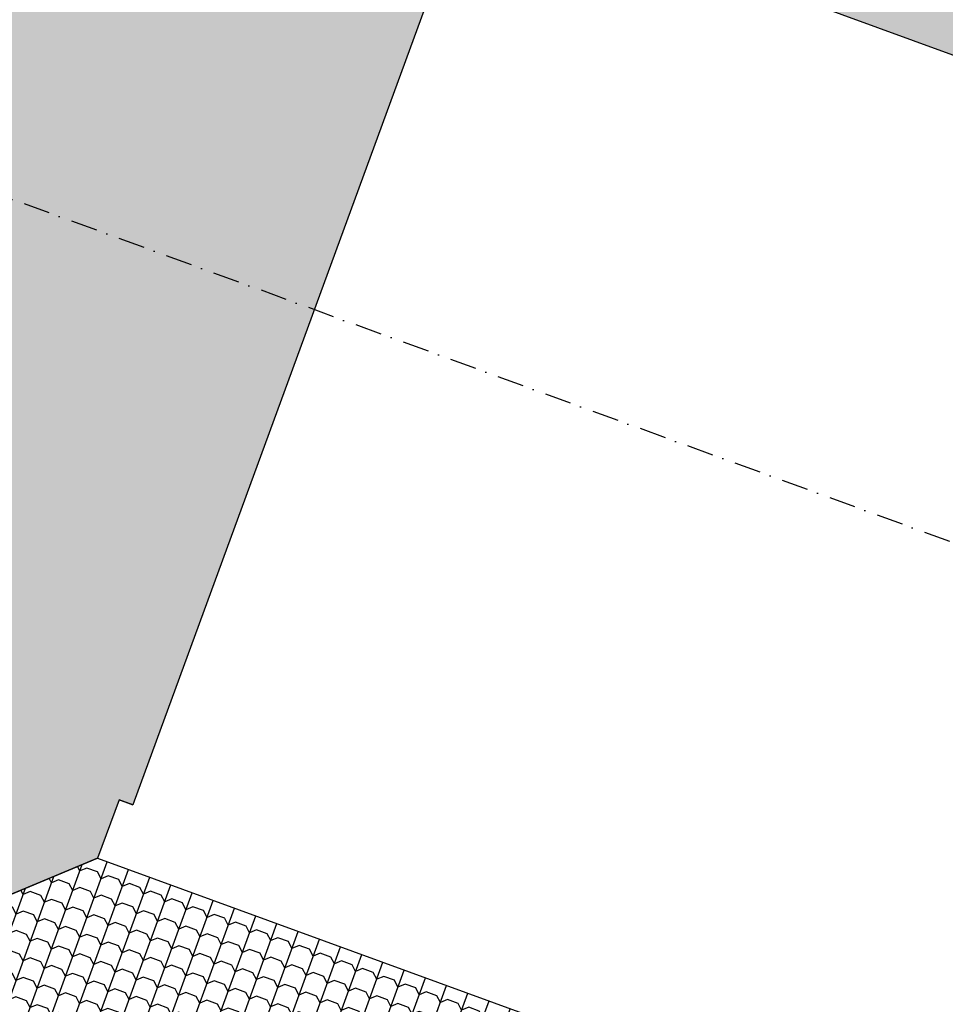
# Model space of a CAD drawing. Header units: millimetres. Extents: x 112481703 to 112588218, y 1264621066 to 1264714063.
# Tile 75 of 81: x 112556862 to 112569163, y 1264656855 to 1264669942. Entities that reach past the tile are written whole.
import ezdxf

# ---------------------------------------------------------------- set-up
doc = ezdxf.new("R2010")
doc.units = ezdxf.units.MM
doc.header["$LTSCALE"] = 0.5
doc.header["$MEASUREMENT"] = 0
doc.linetypes.add('PLINE', pattern=[0])
doc.linetypes.add('Prikk & stiplet', pattern=[1340.555525, 705.555534, -352.777767, 0, -282.222223])
for name, color, linetype in [('26-- Yttertak', 7, 'Continuous'), ('26-- Yttertak (Skravur)', 7, 'Continuous'), ('26-- Yttertak (Skravur)(Nye konstruksjoner)', 7, 'Continuous'), ('26-- Yttertak(Nye konstruksjoner)', 7, 'Continuous'), ('852- Snittmarkør', 7, 'Continuous')]:
    doc.layers.add(name, color=color, linetype=linetype)

msp = doc.modelspace()

# ---------------------------------------------------------------- hatches: boundary and pattern name
at = {"layer": '26-- Yttertak (Skravur)', "linetype": 'Continuous'}
h = msp.add_hatch(dxfattribs=at)
h.set_pattern_fill('tak', color=256, style=0, pattern_type=2)
h.set_pattern_definition([(69.956, (112569264.46, 1264670021), (-281.829, 102.8225), []), (297.3107, (112569288.14, 1264670085.9), (376.529, 156.744), [101.963, -305.889]), (297.3107, (112569569.96, 1264669983.06), (376.529, 156.744), [101.963, -305.889]), (339.956, (112569334.92, 1264669995.3), (94.7, 259.5664), [150, -150]), (22.6013, (112569475.83, 1264669943.88), (-187.129, 362.389), [101.963, -305.889]), (22.6013, (112569757.66, 1264669841.05), (-187.129, 362.389), [101.963, -305.889])])
h.paths.add_polyline_path([(112578985, 1264665926), (112575930, 1264672289), (112568617, 1264674957), (112562432, 1264671966)])
at = {"layer": '26-- Yttertak (Skravur)(Nye konstruksjoner)', "linetype": 'Continuous'}
h = msp.add_hatch(dxfattribs=at)
h.set_pattern_fill('tak', color=256, style=0, pattern_type=2)
h.set_pattern_definition([(159.7656, (112553186.56, 1264672496.53), (103.7586, 281.4856), []), (26.9294, (112553121.3, 1264672520.58), (-157.23, 377.689), [102.277, -306.832]), (26.9294, (112553225.07, 1264672802.06), (-157.23, 377.689), [102.277, -306.832]), (69.7656, (112553212.5, 1264672566.9), (-260.989, 96.2033), [150, -150]), (112.6018, (112553264.4, 1264672707.64), (364.7475, 185.282), [102.277, -306.832]), (112.6018, (112553368.14, 1264672989.13), (364.7475, 185.282), [102.277, -306.832])])
h.paths.add_polyline_path([(112558457, 1264677817), (112558551, 1264677783), (112552008, 1264659849), (112551914, 1264659884), (112551867, 1264659901), (112553274, 1264656864), (112557895, 1264658798), (112558183, 1264659575), (112558367, 1264659506), (112562869, 1264671806), (112562432, 1264671966), (112565854, 1264681316), (112558243, 1264677789), (112558423, 1264677723)])
h = msp.add_hatch(dxfattribs=at)
h.set_pattern_fill('tak', color=256, style=0, pattern_type=2)
h.set_pattern_definition([(249.956, (112556067.63, 1264650757.3), (-281.829, 102.8225), []), (117.3263, (112556043.97, 1264650692.45), (376.478, 156.602), [101.937, -305.812]), (117.3263, (112555762.14, 1264650795.28), (376.478, 156.602), [101.937, -305.812]), (159.956, (112555997.17, 1264650783.02), (94.6487, 259.425), [150, -150]), (202.5857, (112555856.26, 1264650834.43), (-187.18, 362.247), [101.937, -305.812]), (202.5857, (112555574.43, 1264650937.25), (-187.18, 362.247), [101.937, -305.812])])
h.paths.add_polyline_path([(112557895, 1264658798), (112553234, 1264656847), (112556068, 1264650757), (112566556, 1264655638)])

# ---------------------------------------------------------------- linework, layer by layer
at = {"layer": '26-- Yttertak', "linetype": 'PLINE', "flags": 128}
msp.add_lwpolyline([(112578985, 1264665926), (112562432, 1264671966)], dxfattribs=at)
at = {"layer": '26-- Yttertak(Nye konstruksjoner)', "linetype": 'PLINE', "flags": 128}
for points in [[(112562869, 1264671806), (112558367, 1264659506)], [(112558183, 1264659575), (112557895, 1264658798)], [(112558367, 1264659506), (112558183, 1264659575)], [(112558183, 1264659574), (112558261, 1264659545)], [(112558261, 1264659545), (112558367, 1264659506)], [(112553234, 1264656847), (112557895, 1264658798)], [(112557895, 1264658798), (112553274, 1264656864)], [(112557895, 1264658798), (112566556, 1264655638)]]:
    msp.add_lwpolyline(points, dxfattribs=at)
at = {"layer": '852- Snittmarkør', "linetype": 'Prikk & stiplet'}
msp.add_line((112578668, 1264659561), (112483198, 1264694392), dxfattribs=at)

doc.saveas('drawing.dxf')
